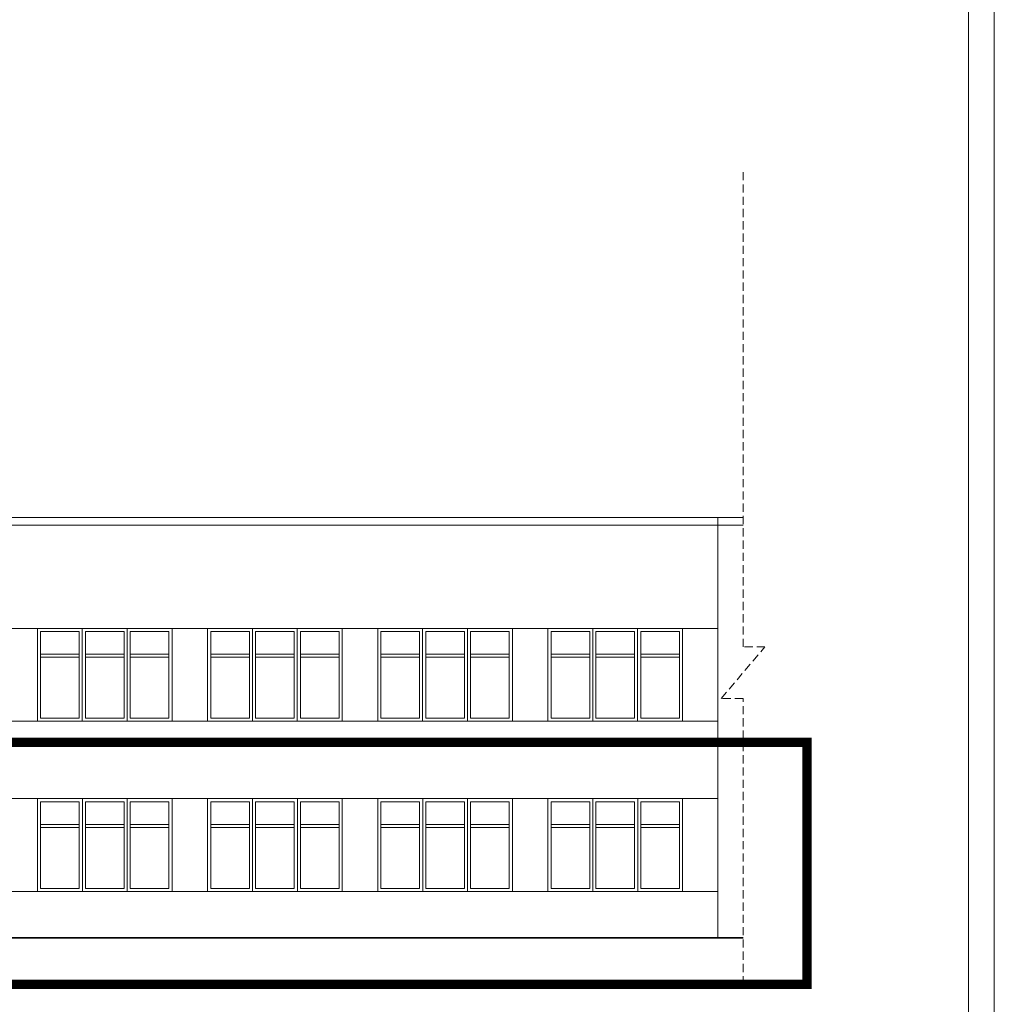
# Model space of a CAD drawing. Header units: millimetres. Extents: x 14577 to 21277, y 19393 to 25333.
# Tile 12 of 19: x 19387 to 21277, y 20454 to 22363. Entities that reach past the tile are written whole.
import ezdxf

# ---------------------------------------------------------------- set-up
doc = ezdxf.new("R2010")
doc.units = ezdxf.units.MM
for name, pattern in [('ACAD_ISO02W100', [15, 12, -3]), ('CACHE2', [4.7625, 3.175, -1.5875]), ('DASHED2', [0.375, 0.25, -0.125])]:
    doc.linetypes.add(name, pattern=pattern)
doc.layers.add('SQ_ELEWACJE', color=7, linetype='Continuous', lineweight=5, true_color=0x3b3b3b)
for name, color, linetype, lineweight in [('SQ_Opisy', 7, 'Continuous', 18), ('SQ_PROJ.Ściany', 7, 'Continuous', 35), ('SQ_TECHNOLOGIA', 251, 'Continuous', 9), ('SQ_ZAKRES_OPRACOWANIA', 7, 'ACAD_ISO02W100', 20)]:
    doc.layers.add(name, color=color, linetype=linetype, lineweight=lineweight)

# ---------------------------------------------------------------- blocks, each defined once
blk = doc.blocks.new('OKNA 180X162 ELEWACJA')
at = {"layer": 'SQ_ELEWACJE'}
for p, q in [((72882, 7640.9), (72882, 7460.9)), ((72969, 7640.9), (72969, 7460.9)), ((72876, 7634.9), (72876, 7466.9)), ((72888, 7634.9), (72888, 7466.9)), ((72963, 7634.9), (72963, 7466.9)), ((72975, 7634.9), (72975, 7466.9)), ((72801, 7590.9), (72876, 7590.9)), ((72801, 7584.9), (72876, 7584.9)), ((72888, 7590.9), (72963, 7590.9)), ((72888, 7584.9), (72963, 7584.9)), ((72975, 7590.9), (73050, 7590.9)), ((72975, 7584.9), (73050, 7584.9))]:
    blk.add_line(p, q, dxfattribs=at)
blk.add_lwpolyline([(72795, 7640.9), (73056, 7640.9), (73056, 7460.9), (72795, 7460.9)], close=True, dxfattribs=at)
for points in [[(72876, 7466.9), (72801, 7466.9), (72801, 7634.9), (72876, 7634.9)], [(72888, 7634.9), (72963, 7634.9)], [(72975, 7634.9), (73050, 7634.9), (73050, 7466.9), (72975, 7466.9)], [(72963, 7466.9), (72888, 7466.9)]]:
    blk.add_lwpolyline(points, dxfattribs=at)

msp = doc.modelspace()

# ---------------------------------------------------------------- linework, layer by layer
at = {"layer": 'SQ_ELEWACJE'}
for p, q in [((20790.1, 21397.9), (16046.8, 21397.9)), ((20741.2, 21397.9), (20741.2, 20582.7)), ((20790.1, 21382.9), (16046.8, 21382.9)), ((16046.8, 21182.7), (20741.2, 21182.7)), ((16046.8, 21002.7), (20741.2, 21002.7)), ((16738.3, 20852.7), (20741.2, 20852.7)), ((19508.8, 20852.7), (19508.8, 20672.7)), ((19595.8, 20852.7), (19595.8, 20672.7)), ((19838.8, 20852.7), (19838.8, 20672.7)), ((19925.8, 20852.7), (19925.8, 20672.7)), ((20168.8, 20852.7), (20168.8, 20672.7)), ((20255.8, 20852.7), (20255.8, 20672.7)), ((20498.8, 20852.7), (20498.8, 20672.7)), ((20585.8, 20852.7), (20585.8, 20672.7)), ((19502.8, 20846.7), (19502.8, 20678.7)), ((19514.8, 20846.7), (19514.8, 20678.7)), ((19589.8, 20846.7), (19589.8, 20678.7)), ((19601.8, 20846.7), (19601.8, 20678.7)), ((19832.8, 20846.7), (19832.8, 20678.7)), ((19844.8, 20846.7), (19844.8, 20678.7)), ((19919.8, 20846.7), (19919.8, 20678.7)), ((19931.8, 20846.7), (19931.8, 20678.7)), ((20162.8, 20846.7), (20162.8, 20678.7)), ((20174.8, 20846.7), (20174.8, 20678.7)), ((20249.8, 20846.7), (20249.8, 20678.7)), ((20261.8, 20846.7), (20261.8, 20678.7)), ((20492.8, 20846.7), (20492.8, 20678.7)), ((20504.8, 20846.7), (20504.8, 20678.7)), ((20579.8, 20846.7), (20579.8, 20678.7)), ((20591.8, 20846.7), (20591.8, 20678.7)), ((19427.8, 20802.7), (19502.8, 20802.7)), ((19427.8, 20796.7), (19502.8, 20796.7)), ((19514.8, 20802.7), (19589.8, 20802.7)), ((19514.8, 20796.7), (19589.8, 20796.7)), ((19601.8, 20802.7), (19676.8, 20802.7)), ((19601.8, 20796.7), (19676.8, 20796.7)), ((19757.8, 20802.7), (19832.8, 20802.7)), ((19757.8, 20796.7), (19832.8, 20796.7)), ((19844.8, 20802.7), (19919.8, 20802.7)), ((19844.8, 20796.7), (19919.8, 20796.7)), ((19931.8, 20802.7), (20006.8, 20802.7)), ((19931.8, 20796.7), (20006.8, 20796.7)), ((20087.8, 20802.7), (20162.8, 20802.7)), ((20087.8, 20796.7), (20162.8, 20796.7)), ((20174.8, 20802.7), (20249.8, 20802.7)), ((20174.8, 20796.7), (20249.8, 20796.7)), ((20261.8, 20802.7), (20336.8, 20802.7)), ((20261.8, 20796.7), (20336.8, 20796.7)), ((20417.8, 20802.7), (20492.8, 20802.7)), ((20417.8, 20796.7), (20492.8, 20796.7)), ((20504.8, 20802.7), (20579.8, 20802.7)), ((20504.8, 20796.7), (20579.8, 20796.7)), ((20591.8, 20802.7), (20666.8, 20802.7)), ((20591.8, 20796.7), (20666.8, 20796.7)), ((16738.3, 20672.7), (20741.2, 20672.7))]:
    msp.add_line(p, q, dxfattribs=at)
at = {"layer": 'SQ_ELEWACJE', "color": 251, "true_color": 0x696969}
for points in [[(19421.8, 20852.7), (19682.8, 20852.7), (19682.8, 20672.7), (19421.8, 20672.7)], [(19751.8, 20852.7), (20012.8, 20852.7), (20012.8, 20672.7), (19751.8, 20672.7)], [(20081.8, 20852.7), (20342.8, 20852.7), (20342.8, 20672.7), (20081.8, 20672.7)], [(20411.8, 20852.7), (20672.8, 20852.7), (20672.8, 20672.7), (20411.8, 20672.7)]]:
    msp.add_lwpolyline(points, close=True, dxfattribs=at)
for points in [[(19502.8, 20678.7), (19427.8, 20678.7), (19427.8, 20846.7), (19502.8, 20846.7)], [(19514.8, 20846.7), (19589.8, 20846.7)], [(19601.8, 20846.7), (19676.8, 20846.7), (19676.8, 20678.7), (19601.8, 20678.7)], [(19832.8, 20678.7), (19757.8, 20678.7), (19757.8, 20846.7), (19832.8, 20846.7)], [(19844.8, 20846.7), (19919.8, 20846.7)], [(19931.8, 20846.7), (20006.8, 20846.7), (20006.8, 20678.7), (19931.8, 20678.7)], [(20162.8, 20678.7), (20087.8, 20678.7), (20087.8, 20846.7), (20162.8, 20846.7)], [(20174.8, 20846.7), (20249.8, 20846.7)], [(20261.8, 20846.7), (20336.8, 20846.7), (20336.8, 20678.7), (20261.8, 20678.7)], [(20492.8, 20678.7), (20417.8, 20678.7), (20417.8, 20846.7), (20492.8, 20846.7)], [(20504.8, 20846.7), (20579.8, 20846.7)], [(20591.8, 20846.7), (20666.8, 20846.7), (20666.8, 20678.7), (20591.8, 20678.7)], [(19589.8, 20678.7), (19514.8, 20678.7)], [(19919.8, 20678.7), (19844.8, 20678.7)], [(20249.8, 20678.7), (20174.8, 20678.7)], [(20579.8, 20678.7), (20504.8, 20678.7)]]:
    msp.add_lwpolyline(points, dxfattribs=at)
at = {"layer": 'SQ_Opisy', "color": 7}
for p, q in [((21277.4, 25333.2), (21277.4, 19393.2)), ((21227.4, 25283.2), (21227.4, 19443.2))]:
    msp.add_line(p, q, dxfattribs=at)
at = {"layer": 'SQ_PROJ.Ściany'}
msp.add_line((15110.1, 20582.7), (20790.1, 20582.7), dxfattribs=at)
at = {"layer": 'SQ_TECHNOLOGIA'}
msp.add_line((20739.2, 21397.9), (20790.1, 21397.9), dxfattribs=at)
at = {"layer": 'SQ_ZAKRES_OPRACOWANIA', "linetype": 'CACHE2', "ltscale": 5}
msp.add_lwpolyline([(20790.1, 20492.5), (20790.1, 21046.9), (20747.6, 21046.9), (20832.7, 21146.9), (20790.1, 21146.9), (20790.1, 22069.4)], dxfattribs=at)
at = {"layer": 'SQ_ZAKRES_OPRACOWANIA', "color": 251, "linetype": 'DASHED2', "ltscale": 100, "true_color": 0x636466, "const_width": 18}
msp.add_lwpolyline([(15284.7, 20962), (20914.4, 20962), (20914.4, 20492.5), (15284.7, 20492.5)], close=True, dxfattribs=at)

# ---------------------------------------------------------------- block references
at = {"layer": 'SQ_ELEWACJE'}
for p in [(-53373.3, 13541.8), (-53043.3, 13541.8), (-52713.3, 13541.8), (-52383.3, 13541.8)]:
    msp.add_blockref('OKNA 180X162 ELEWACJA', p, dxfattribs=at)

doc.saveas('drawing.dxf')
